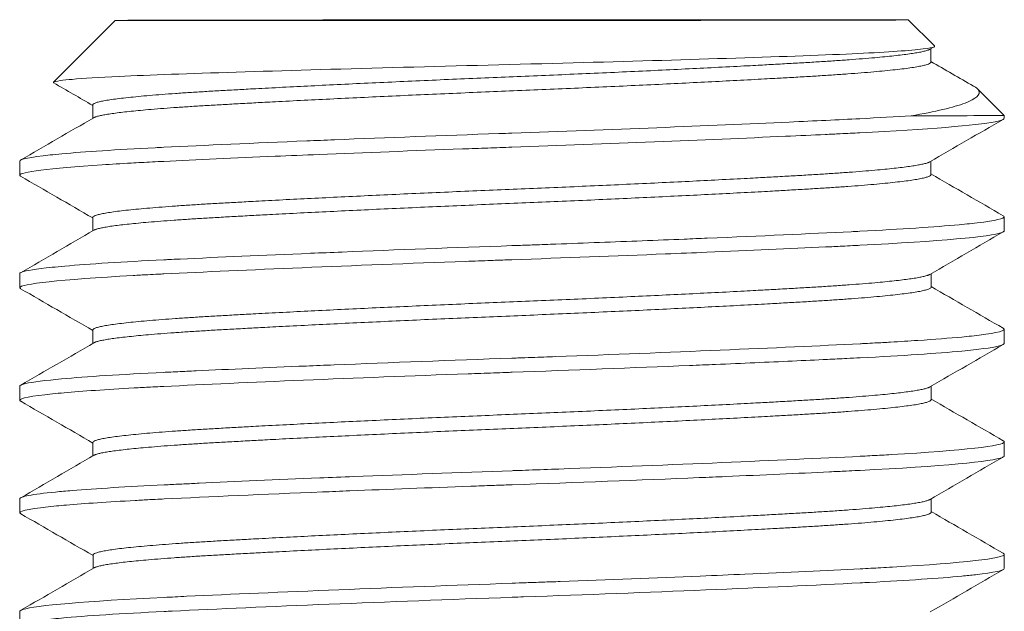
# Model space of a CAD drawing. Header units: inches. Extents: x 1 to 669, y 0 to 417.
# Tile 14 of 256: x 50.983 to 51.42, y 264.915 to 265.178. Entities that reach past the tile are written whole.
import ezdxf

# ---------------------------------------------------------------- set-up
doc = ezdxf.new("R2010")
doc.units = ezdxf.units.IN
doc.header["$LTSCALE"] = 12
doc.header["$MEASUREMENT"] = 0
doc.layers.add('X', color=1, linetype='CONTINUOUS')

msp = doc.modelspace()

# ---------------------------------------------------------------- linework, layer by layer
at = {"layer": 'X', "lineweight": 0}
for p, q in [((51.025, 265.17789), (50.99757, 265.15043)), ((51.37749, 265.17812), (51.38909, 265.16654)), ((51.38895, 265.16617), (51.38703, 265.16506)), ((51.38753, 265.15938), (51.38753, 265.16535)), ((51.40817, 265.14749), (51.42002, 265.13565)), ((51.015, 265.1344), (51.015, 265.14039)), ((51.42002, 265.13565), (51.42002, 265.1344)), ((50.98254, 265.10912), (50.98254, 265.11537)), ((51.38756, 265.10938), (51.38756, 265.11535)), ((51.01503, 265.0844), (51.01503, 265.09039)), ((51.42005, 265.09065), (51.42006, 265.0844)), ((50.98257, 265.05912), (50.98257, 265.06537)), ((51.3876, 265.05938), (51.38759, 265.06535)), ((51.01506, 265.0344), (51.01506, 265.04039)), ((51.42008, 265.04065), (51.42009, 265.0344)), ((50.98261, 265.00912), (50.9826, 265.01537)), ((51.38763, 265.00938), (51.38763, 265.01535)), ((51.0151, 264.9844), (51.01509, 264.99039)), ((51.42012, 264.99065), (51.42012, 264.9844)), ((50.98264, 264.95912), (50.98263, 264.96537)), ((51.38766, 264.95938), (51.38766, 264.96535)), ((51.01513, 264.9344), (51.01513, 264.94039)), ((51.42015, 264.94065), (51.42015, 264.9344)), ((50.98267, 264.90912), (50.98267, 264.91537))]:
    msp.add_line(p, q, dxfattribs=at)
msp.add_ellipse((51.20124, 265.17801), major_axis=(0.17625, 0.00011), ratio=0.000834, start_param=-3.141593, end_param=3.141592, dxfattribs=at)
at = {"layer": 'X', "lineweight": 0, "extrusion": (2.92769e-16, -1.17896e-25, -1)}
msp.add_ellipse((51.20127, 265.13551), major_axis=(0.21875, 0.00014), ratio=0.000834, start_param=0.000001, end_param=0.624377, dxfattribs=at)
at = {"layer": 'X', "lineweight": 0, "extrusion": (2.92605e-16, 2.92987e-16, -1)}
msp.add_ellipse((51.20127, 265.13551), major_axis=(0.21875, 0.00014), ratio=0.000834, start_param=-0.000834, end_param=0.000001, dxfattribs=at)
at = {"layer": 'X', "lineweight": 0}
for points, knots in [([(51.38909, 265.16654), (51.38943, 265.16621), (51.38874, 265.16566), (51.37519, 265.16427), (51.36434, 265.1636), (51.33426, 265.16227), (51.31473, 265.16161), (51.27144, 265.16023), (51.24816, 265.15956), (51.1988, 265.15825), (51.17306, 265.15762), (51.12329, 265.15626), (51.09962, 265.15557), (51.05785, 265.15426), (51.04015, 265.15366), (51.0178, 265.15257), (51.01081, 265.15214), (51.00209, 265.15138), (50.99809, 265.15094), (50.99757, 265.15043)], [0.000001, 0.000001, 0.000001, 0.000001, 0.318342, 0.318342, 0.618955, 0.618955, 0.94061, 0.94061, 1.248855, 1.248855, 1.570601, 1.570601, 1.899281, 1.899281, 2.229443, 2.229443, 2.448126, 2.448126, 2.618069, 2.618069, 2.618069, 2.618069]), ([(51.37875, 265.13552), (51.38956, 265.13735), (51.39763, 265.13925), (51.40773, 265.14307), (51.40976, 265.14497), (51.40835, 265.14744), (51.40762, 265.14806), (51.40653, 265.14869)], [0.3900663, 0.3900663, 0.3900663, 0.3900663, 0.488245, 0.488245, 0.5856246, 0.5856246, 0.6192126, 0.6192126, 0.6192126, 0.6192126]), ([(51.37875, 265.13552), (51.37188, 265.13508), (51.36418, 265.13464), (51.35595, 265.13423), (51.34641, 265.13375), (51.33582, 265.13325), (51.32458, 265.13273), (51.28848, 265.13109), (51.24489, 265.12936), (51.20128, 265.12783), (51.19936, 265.12776), (51.19744, 265.12769), (51.19552, 265.12762), (51.17049, 265.12673), (51.14576, 265.1258), (51.12242, 265.12486), (51.11827, 265.12469), (51.11417, 265.12452), (51.11013, 265.12436), (51.0865, 265.12338), (51.06494, 265.12242), (51.0466, 265.12153), (51.0453, 265.12147), (51.04401, 265.1214), (51.04274, 265.12134), (51.02541, 265.12047), (51.01136, 265.11955), (51.0012, 265.11862), (50.99939, 265.11846), (50.9977, 265.11829), (50.99614, 265.11812), (50.98714, 265.11717), (50.98254, 265.11624), (50.98254, 265.11537)], [0, 0, 0, 0, 0.089597, 0.089597, 0.089597, 0.193537, 0.193537, 0.193537, 0.527465, 0.527465, 0.527465, 0.542129, 0.542129, 0.542129, 0.733232, 0.733232, 0.733232, 0.767176, 0.767176, 0.767176, 0.965687, 0.965687, 0.965687, 0.979783, 0.979783, 0.979783, 1.171753, 1.171753, 1.171753, 1.206053, 1.206053, 1.206053, 1.40403, 1.40403, 1.40403, 1.40403]), ([(51.42002, 265.1344), (51.42002, 265.1341), (51.41952, 265.13379), (51.41851, 265.13347), (51.41788, 265.13327), (51.41705, 265.13307), (51.41604, 265.13287), (51.4078, 265.13125), (51.38617, 265.1295), (51.35596, 265.12798), (51.35314, 265.12784), (51.35023, 265.12769), (51.34722, 265.12755), (51.34506, 265.12744), (51.34285, 265.12734), (51.3406, 265.12723), (51.33491, 265.12696), (51.329, 265.12668), (51.32289, 265.12641), (51.2872, 265.12479), (51.24371, 265.12307), (51.20128, 265.12158), (51.19775, 265.12145), (51.19421, 265.12133), (51.19064, 265.1212), (51.18688, 265.12106), (51.1831, 265.12093), (51.17933, 265.12079), (51.15736, 265.11999), (51.13586, 265.11916), (51.11557, 265.11833), (51.10893, 265.11806), (51.10243, 265.11779), (51.09608, 265.11752), (51.07786, 265.11674), (51.06105, 265.11598), (51.04661, 265.11528), (51.04318, 265.11511), (51.03984, 265.11494), (51.0366, 265.11477), (51.03508, 265.11469), (51.03358, 265.11461), (51.03211, 265.11452), (51.02753, 265.11427), (51.02323, 265.11401), (51.01924, 265.11375), (50.99551, 265.11219), (50.98254, 265.11054), (50.98254, 265.10912), (50.98254, 265.10904), (50.98258, 265.10896), (50.98265, 265.10888), (50.98271, 265.10881), (50.9828, 265.10874), (50.98293, 265.10867)], [65.377922, 65.377922, 65.377922, 65.377922, 65.443694, 65.443694, 65.443694, 65.48444, 65.48444, 65.48444, 65.815626, 65.815626, 65.815626, 65.846517, 65.846517, 65.846517, 65.868765, 65.868765, 65.868765, 65.925048, 65.925048, 65.925048, 66.253836, 66.253836, 66.253836, 66.281177, 66.281177, 66.281177, 66.310061, 66.310061, 66.310061, 66.478734, 66.478734, 66.478734, 66.533875, 66.533875, 66.533875, 66.692094, 66.692094, 66.692094, 66.729635, 66.729635, 66.729635, 66.747316, 66.747316, 66.747316, 66.802537, 66.802537, 66.802537, 67.130404, 67.130404, 67.130404, 67.147987, 67.147987, 67.147987, 67.163815, 67.163815, 67.163815, 67.163815]), ([(51.42005, 265.09065), (51.42005, 265.09058), (51.42003, 265.09052), (51.41998, 265.09045), (51.41931, 265.08953), (51.41415, 265.08856), (51.40473, 265.08758), (51.40329, 265.08743), (51.40176, 265.08728), (51.40013, 265.08713), (51.38931, 265.08614), (51.37436, 265.08515), (51.35599, 265.08423), (51.35469, 265.08416), (51.35337, 265.0841), (51.35204, 265.08403), (51.3334, 265.08311), (51.31177, 265.08213), (51.28815, 265.08115), (51.28475, 265.08101), (51.28131, 265.08087), (51.27785, 265.08072), (51.26563, 265.08023), (51.25303, 265.07973), (51.24022, 265.07925), (51.23382, 265.079), (51.22736, 265.07876), (51.22087, 265.07853), (51.21762, 265.07841), (51.21437, 265.07829), (51.21111, 265.07817), (51.20882, 265.07809), (51.20652, 265.07801), (51.20422, 265.07793), (51.20325, 265.07789), (51.20228, 265.07786), (51.20131, 265.07783), (51.17555, 265.07692), (51.15, 265.07596), (51.12585, 265.07499), (51.12111, 265.0748), (51.11642, 265.07461), (51.11181, 265.07442), (51.09059, 265.07355), (51.07102, 265.07269), (51.05385, 265.07187), (51.05211, 265.07179), (51.05041, 265.07171), (51.04872, 265.07163), (51.04802, 265.0716), (51.04733, 265.07156), (51.04663, 265.07153), (51.02832, 265.07064), (51.0134, 265.06969), (51.00259, 265.06874), (51.00054, 265.06856), (50.99864, 265.06838), (50.9969, 265.0682), (50.9898, 265.06747), (50.98529, 265.06674), (50.98348, 265.06605), (50.98317, 265.06593), (50.98295, 265.06582), (50.9828, 265.0657), (50.98269, 265.06562), (50.98262, 265.06554), (50.98259, 265.06546), (50.98257, 265.06543), (50.98257, 265.0654), (50.98257, 265.06537)], [3.158654, 3.158654, 3.158654, 3.158654, 3.17316, 3.17316, 3.17316, 3.369101, 3.369101, 3.369101, 3.398965, 3.398965, 3.398965, 3.597632, 3.597632, 3.597632, 3.61168, 3.61168, 3.61168, 3.808482, 3.808482, 3.808482, 3.836777, 3.836777, 3.836777, 3.936743, 3.936743, 3.936743, 3.986726, 3.986726, 3.986726, 4.011717, 4.011717, 4.011717, 4.029285, 4.029285, 4.029285, 4.036709, 4.036709, 4.036709, 4.233604, 4.233604, 4.233604, 4.272256, 4.272256, 4.272256, 4.450256, 4.450256, 4.450256, 4.468205, 4.468205, 4.468205, 4.475684, 4.475684, 4.475684, 4.673646, 4.673646, 4.673646, 4.711099, 4.711099, 4.711099, 4.863671, 4.863671, 4.863671, 4.889109, 4.889109, 4.889109, 4.907316, 4.907316, 4.907316, 4.914528, 4.914528, 4.914528, 4.914528]), ([(51.42006, 265.0844), (51.42006, 265.08436), (51.42005, 265.08431), (51.42002, 265.08427), (51.41999, 265.08419), (51.41992, 265.08411), (51.41982, 265.08404), (51.41965, 265.08391), (51.4194, 265.08378), (51.41907, 265.08365), (51.41428, 265.08181), (51.39124, 265.07975), (51.35599, 265.07798), (51.35493, 265.07793), (51.35385, 265.07787), (51.35276, 265.07782), (51.35123, 265.07774), (51.34967, 265.07767), (51.34809, 265.07759), (51.34567, 265.07747), (51.34321, 265.07735), (51.34069, 265.07723), (51.32473, 265.07647), (51.30698, 265.07568), (51.28796, 265.07489), (51.28194, 265.07464), (51.27579, 265.07439), (51.26954, 265.07414), (51.24748, 265.07325), (51.22425, 265.07238), (51.20131, 265.07158), (51.20057, 265.07155), (51.19983, 265.07152), (51.19908, 265.0715), (51.19674, 265.07141), (51.19439, 265.07133), (51.19203, 265.07125), (51.18827, 265.07111), (51.1845, 265.07098), (51.18076, 265.07084), (51.13052, 265.06901), (51.08199, 265.067), (51.04664, 265.06528), (51.0458, 265.06524), (51.04497, 265.0652), (51.04415, 265.06516), (51.04258, 265.06508), (51.04102, 265.065), (51.03949, 265.06492), (51.03724, 265.0648), (51.03505, 265.06468), (51.03292, 265.06457), (51.00067, 265.06278), (50.98257, 265.0608), (50.98257, 265.05912), (50.98257, 265.05909), (50.98258, 265.05906), (50.98259, 265.05902), (50.98262, 265.05893), (50.98271, 265.05884), (50.98285, 265.05874), (50.98288, 265.05872), (50.98292, 265.0587), (50.98296, 265.05867)], [61.869224, 61.869224, 61.869224, 61.869224, 61.87888, 61.87888, 61.87888, 61.895436, 61.895436, 61.895436, 61.922364, 61.922364, 61.922364, 62.307852, 62.307852, 62.307852, 62.319475, 62.319475, 62.319475, 62.335744, 62.335744, 62.335744, 62.360678, 62.360678, 62.360678, 62.519157, 62.519157, 62.519157, 62.569341, 62.569341, 62.569341, 62.746554, 62.746554, 62.746554, 62.752298, 62.752298, 62.752298, 62.770313, 62.770313, 62.770313, 62.799128, 62.799128, 62.799128, 63.185337, 63.185337, 63.185337, 63.194461, 63.194461, 63.194461, 63.211825, 63.211825, 63.211825, 63.237388, 63.237388, 63.237388, 63.624203, 63.624203, 63.624203, 63.631158, 63.631158, 63.631158, 63.652393, 63.652393, 63.652393, 63.657498, 63.657498, 63.657498, 63.657498]), ([(51.42008, 265.04065), (51.42009, 265.03971), (51.41517, 265.03869), (51.40558, 265.03767), (51.40422, 265.03752), (51.40277, 265.03738), (51.40124, 265.03723), (51.3958, 265.03672), (51.38924, 265.03621), (51.38168, 265.0357), (51.37789, 265.03545), (51.37385, 265.0352), (51.36957, 265.03496), (51.36732, 265.03483), (51.365, 265.0347), (51.36262, 265.03457), (51.36118, 265.0345), (51.35972, 265.03442), (51.35824, 265.03434), (51.3575, 265.03431), (51.35676, 265.03427), (51.35602, 265.03423), (51.32011, 265.03243), (51.27134, 265.03037), (51.22071, 265.02852), (51.2172, 265.02839), (51.21368, 265.02826), (51.21016, 265.02814), (51.20807, 265.02806), (51.20599, 265.02799), (51.2039, 265.02792), (51.20304, 265.02789), (51.20219, 265.02786), (51.20134, 265.02783), (51.17441, 265.02688), (51.1475, 265.02587), (51.12228, 265.02485), (51.11808, 265.02468), (51.11395, 265.02451), (51.10987, 265.02434), (51.09227, 265.02361), (51.07583, 265.0229), (51.06097, 265.02221), (51.05822, 265.02208), (51.05553, 265.02195), (51.05289, 265.02183), (51.05148, 265.02176), (51.05009, 265.02169), (51.04871, 265.02163), (51.04802, 265.02159), (51.04734, 265.02156), (51.04667, 265.02153), (51.02761, 265.0206), (51.0121, 265.01961), (51.00118, 265.01861), (50.99938, 265.01845), (50.99771, 265.01828), (50.99616, 265.01812), (50.98945, 265.01741), (50.98518, 265.01671), (50.98346, 265.01603), (50.98314, 265.0159), (50.9829, 265.01578), (50.98276, 265.01565), (50.98269, 265.01558), (50.98264, 265.01552), (50.98261, 265.01545), (50.98261, 265.01542), (50.9826, 265.01539), (50.9826, 265.01537)], [6.668623, 6.668623, 6.668623, 6.668623, 6.873001, 6.873001, 6.873001, 6.901868, 6.901868, 6.901868, 7.004352, 7.004352, 7.004352, 7.055594, 7.055594, 7.055594, 7.082559, 7.082559, 7.082559, 7.098783, 7.098783, 7.098783, 7.106837, 7.106837, 7.106837, 7.495562, 7.495562, 7.495562, 7.522498, 7.522498, 7.522498, 7.538431, 7.538431, 7.538431, 7.544931, 7.544931, 7.544931, 7.751165, 7.751165, 7.751165, 7.785452, 7.785452, 7.785452, 7.933545, 7.933545, 7.933545, 7.960945, 7.960945, 7.960945, 7.975595, 7.975595, 7.975595, 7.982909, 7.982909, 7.982909, 8.18934, 8.18934, 8.18934, 8.223346, 8.223346, 8.223346, 8.371417, 8.371417, 8.371417, 8.399347, 8.399347, 8.399347, 8.414608, 8.414608, 8.414608, 8.420773, 8.420773, 8.420773, 8.420773]), ([(51.41966, 265.04114), (51.41974, 265.04109), (51.41981, 265.04104), (51.41987, 265.04099), (51.41998, 265.0409), (51.42005, 265.04081), (51.42008, 265.04072), (51.42008, 265.0407), (51.42008, 265.04067), (51.42008, 265.04065)], [6.63379629, 6.63379629, 6.63379629, 6.63379629, 6.64411545, 6.64411545, 6.64411545, 6.66358436, 6.66358436, 6.66358436, 6.66862275, 6.66862275, 6.66862275, 6.66862275]), ([(51.42009, 265.0344), (51.42009, 265.03439), (51.42009, 265.03439), (51.42009, 265.03438), (51.42008, 265.0343), (51.42004, 265.03422), (51.41996, 265.03413), (51.41982, 265.03399), (51.41958, 265.03385), (51.41923, 265.0337), (51.4175, 265.03299), (51.41321, 265.03226), (51.40646, 265.03151), (51.40488, 265.03134), (51.40317, 265.03116), (51.40133, 265.03099), (51.39041, 265.02996), (51.37493, 265.02893), (51.35602, 265.02798), (51.35413, 265.02789), (51.35219, 265.02779), (51.35022, 265.02769), (51.34738, 265.02755), (51.34448, 265.02741), (51.34151, 265.02727), (51.33648, 265.02703), (51.33127, 265.02679), (51.3259, 265.02654), (51.31515, 265.02605), (51.30374, 265.02555), (51.2918, 265.02505), (51.28801, 265.02489), (51.28416, 265.02473), (51.28027, 265.02457), (51.25508, 265.02354), (51.22818, 265.02252), (51.20135, 265.02158), (51.20048, 265.02155), (51.1996, 265.02151), (51.19873, 265.02148), (51.19687, 265.02142), (51.19501, 265.02135), (51.19315, 265.02129), (51.18938, 265.02115), (51.18562, 265.02102), (51.18188, 265.02088), (51.13127, 265.01904), (51.08248, 265.01702), (51.04667, 265.01528), (51.04609, 265.01525), (51.0455, 265.01522), (51.04492, 265.01519), (51.04351, 265.01512), (51.04212, 265.01505), (51.04074, 265.01498), (51.03823, 265.01485), (51.03579, 265.01472), (51.03343, 265.01459), (51.02086, 265.0139), (51.01036, 265.01318), (51.00224, 265.01246), (51.00043, 265.0123), (50.99874, 265.01214), (50.99717, 265.01197), (50.98754, 265.01099), (50.9826, 265.01001), (50.98261, 265.00912), (50.98261, 265.00908), (50.98261, 265.00905), (50.98262, 265.00902), (50.98265, 265.00895), (50.9827, 265.00888), (50.98278, 265.00882), (50.98284, 265.00877), (50.98291, 265.00872), (50.98299, 265.00867)], [58.354849, 58.354849, 58.354849, 58.354849, 58.356473, 58.356473, 58.356473, 58.37414, 58.37414, 58.37414, 58.40449, 58.40449, 58.40449, 58.553414, 58.553414, 58.553414, 58.588195, 58.588195, 58.588195, 58.794189, 58.794189, 58.794189, 58.814785, 58.814785, 58.814785, 58.844421, 58.844421, 58.844421, 58.894653, 58.894653, 58.894653, 58.995116, 58.995116, 58.995116, 59.027057, 59.027057, 59.027057, 59.233633, 59.233633, 59.233633, 59.240332, 59.240332, 59.240332, 59.254579, 59.254579, 59.254579, 59.283434, 59.283434, 59.283434, 59.673185, 59.673185, 59.673185, 59.679555, 59.679555, 59.679555, 59.695027, 59.695027, 59.695027, 59.723358, 59.723358, 59.723358, 59.873876, 59.873876, 59.873876, 59.90734, 59.90734, 59.90734, 60.112848, 60.112848, 60.112848, 60.120309, 60.120309, 60.120309, 60.135286, 60.135286, 60.135286, 60.146145, 60.146145, 60.146145, 60.146145]), ([(51.42012, 264.99065), (51.42012, 264.98888), (51.40205, 264.98683), (51.36989, 264.98497), (51.36716, 264.98482), (51.36433, 264.98466), (51.3614, 264.98451), (51.36003, 264.98443), (51.35864, 264.98436), (51.35724, 264.98429), (51.35684, 264.98427), (51.35645, 264.98425), (51.35605, 264.98423), (51.32067, 264.98245), (51.27231, 264.98041), (51.22217, 264.97857), (51.21773, 264.97841), (51.21326, 264.97825), (51.20878, 264.97809), (51.20688, 264.97802), (51.20497, 264.97795), (51.20308, 264.97789), (51.20251, 264.97787), (51.20194, 264.97785), (51.20138, 264.97783), (51.17764, 264.97699), (51.15368, 264.9761), (51.13098, 264.9752), (51.12589, 264.97499), (51.12085, 264.97479), (51.11591, 264.97459), (51.09655, 264.9738), (51.07848, 264.97302), (51.06226, 264.97227), (51.05997, 264.97216), (51.05771, 264.97205), (51.0555, 264.97195), (51.05311, 264.97184), (51.05075, 264.97172), (51.04847, 264.97161), (51.04787, 264.97159), (51.04728, 264.97156), (51.0467, 264.97153), (51.0303, 264.97073), (51.01636, 264.96988), (51.00585, 264.96901), (51.00317, 264.96879), (51.0007, 264.96857), (50.99847, 264.96835), (50.99325, 264.96784), (50.98929, 264.96733), (50.98663, 264.96683), (50.98531, 264.96658), (50.98431, 264.96633), (50.98364, 264.96609), (50.98332, 264.96597), (50.98308, 264.96586), (50.98292, 264.96574), (50.98278, 264.96565), (50.9827, 264.96557), (50.98266, 264.96548), (50.98264, 264.96544), (50.98263, 264.9654), (50.98263, 264.96537)], [10.171153, 10.171153, 10.171153, 10.171153, 10.55621, 10.55621, 10.55621, 10.588881, 10.588881, 10.588881, 10.604192, 10.604192, 10.604192, 10.608495, 10.608495, 10.608495, 10.992773, 10.992773, 10.992773, 11.026874, 11.026874, 11.026874, 11.041385, 11.041385, 11.041385, 11.045743, 11.045743, 11.045743, 11.228104, 11.228104, 11.228104, 11.269077, 11.269077, 11.269077, 11.429445, 11.429445, 11.429445, 11.452072, 11.452072, 11.452072, 11.476543, 11.476543, 11.476543, 11.482901, 11.482901, 11.482901, 11.661241, 11.661241, 11.661241, 11.706777, 11.706777, 11.706777, 11.813375, 11.813375, 11.813375, 11.866674, 11.866674, 11.866674, 11.891652, 11.891652, 11.891652, 11.911494, 11.911494, 11.911494, 11.919973, 11.919973, 11.919973, 11.919973]), ([(51.41969, 264.99114), (51.4198, 264.99107), (51.4199, 264.99101), (51.41997, 264.99094), (51.42005, 264.99086), (51.4201, 264.99077), (51.42011, 264.99069), (51.42012, 264.99068), (51.42012, 264.99066), (51.42012, 264.99065)], [10.13636728, 10.13636728, 10.13636728, 10.13636728, 10.15044799, 10.15044799, 10.15044799, 10.16846879, 10.16846879, 10.16846879, 10.17115305, 10.17115305, 10.17115305, 10.17115305]), ([(51.42012, 264.9844), (51.42012, 264.98437), (51.42012, 264.98434), (51.42011, 264.98431), (51.42009, 264.98424), (51.42003, 264.98417), (51.41996, 264.9841), (51.41983, 264.98398), (51.41962, 264.98386), (51.41934, 264.98374), (51.41503, 264.98187), (51.39223, 264.9798), (51.35605, 264.97798), (51.35569, 264.97796), (51.35533, 264.97794), (51.35496, 264.97793), (51.35329, 264.97784), (51.35159, 264.97776), (51.34987, 264.97767), (51.34745, 264.97755), (51.34499, 264.97743), (51.34248, 264.97731), (51.3284, 264.97664), (51.31288, 264.97594), (51.29627, 264.97524), (51.29241, 264.97507), (51.28848, 264.97491), (51.2845, 264.97475), (51.25813, 264.97365), (51.22985, 264.97258), (51.20138, 264.97158), (51.2008, 264.97156), (51.20021, 264.97153), (51.19963, 264.97151), (51.19732, 264.97143), (51.19502, 264.97135), (51.19272, 264.97127), (51.18947, 264.97115), (51.18622, 264.97104), (51.18298, 264.97092), (51.16465, 264.97025), (51.14659, 264.96957), (51.12922, 264.96888), (51.12513, 264.96871), (51.12108, 264.96855), (51.11707, 264.96839), (51.09077, 264.96731), (51.06684, 264.96626), (51.0467, 264.96528), (51.04618, 264.96525), (51.04566, 264.96523), (51.04514, 264.9652), (51.04351, 264.96512), (51.04191, 264.96504), (51.04034, 264.96496), (51.03813, 264.96485), (51.03597, 264.96473), (51.03387, 264.96462), (51.02168, 264.96394), (51.01142, 264.96325), (51.00335, 264.96255), (51.00179, 264.96242), (51.00031, 264.96228), (50.99892, 264.96215), (50.98817, 264.9611), (50.98264, 264.96007), (50.98264, 264.95912), (50.98264, 264.95909), (50.98264, 264.95906), (50.98265, 264.95903), (50.98268, 264.95896), (50.98274, 264.95888), (50.98284, 264.9588), (50.98289, 264.95876), (50.98295, 264.95872), (50.98303, 264.95867)], [54.833175, 54.833175, 54.833175, 54.833175, 54.839429, 54.839429, 54.839429, 54.854885, 54.854885, 54.854885, 54.880454, 54.880454, 54.880454, 55.273432, 55.273432, 55.273432, 55.277363, 55.277363, 55.277363, 55.295374, 55.295374, 55.295374, 55.320631, 55.320631, 55.320631, 55.462227, 55.462227, 55.462227, 55.495199, 55.495199, 55.495199, 55.713815, 55.713815, 55.713815, 55.718291, 55.718291, 55.718291, 55.735977, 55.735977, 55.735977, 55.760957, 55.760957, 55.760957, 55.902385, 55.902385, 55.902385, 55.935671, 55.935671, 55.935671, 56.154325, 56.154325, 56.154325, 56.160013, 56.160013, 56.160013, 56.177835, 56.177835, 56.177835, 56.202952, 56.202952, 56.202952, 56.348834, 56.348834, 56.348834, 56.377087, 56.377087, 56.377087, 56.594964, 56.594964, 56.594964, 56.601113, 56.601113, 56.601113, 56.618748, 56.618748, 56.618748, 56.628331, 56.628331, 56.628331, 56.628331]), ([(51.42015, 264.94065), (51.42015, 264.9389), (51.4023, 264.93685), (51.37042, 264.935), (51.36873, 264.93491), (51.36701, 264.93481), (51.36525, 264.93471), (51.36379, 264.93463), (51.3623, 264.93455), (51.36079, 264.93447), (51.35924, 264.93439), (51.35767, 264.93431), (51.35608, 264.93423), (51.34115, 264.93348), (51.32373, 264.93267), (51.30484, 264.93185), (51.29836, 264.93157), (51.29171, 264.93129), (51.28493, 264.93101), (51.2651, 264.93019), (51.24417, 264.92938), (51.22279, 264.92859), (51.22016, 264.9285), (51.21753, 264.9284), (51.2149, 264.92831), (51.21246, 264.92822), (51.21003, 264.92813), (51.20761, 264.92805), (51.20554, 264.92797), (51.20347, 264.9279), (51.20141, 264.92783), (51.14932, 264.926), (51.09632, 264.92387), (51.0567, 264.92201), (51.05326, 264.92184), (51.04993, 264.92168), (51.04673, 264.92153), (51.01236, 264.91986), (50.98944, 264.91793), (50.984, 264.9162), (50.98311, 264.91591), (50.98267, 264.91563), (50.98267, 264.91537)], [13.667479, 13.667479, 13.667479, 13.667479, 14.049869, 14.049869, 14.049869, 14.070061, 14.070061, 14.070061, 14.086877, 14.086877, 14.086877, 14.104181, 14.104181, 14.104181, 14.266938, 14.266938, 14.266938, 14.322813, 14.322813, 14.322813, 14.48632, 14.48632, 14.48632, 14.506381, 14.506381, 14.506381, 14.524927, 14.524927, 14.524927, 14.540822, 14.540822, 14.540822, 14.942479, 14.942479, 14.942479, 14.977405, 14.977405, 14.977405, 15.352375, 15.352375, 15.352375, 15.413935, 15.413935, 15.413935, 15.413935]), ([(51.41972, 264.94114), (51.41977, 264.94111), (51.41982, 264.94108), (51.41986, 264.94106), (51.41997, 264.94097), (51.42005, 264.94089), (51.4201, 264.94081), (51.42013, 264.94076), (51.42015, 264.94071), (51.42015, 264.94065)], [13.63262489, 13.63262489, 13.63262489, 13.63262489, 13.63858648, 13.63858648, 13.63858648, 13.65571823, 13.65571823, 13.65571823, 13.667479, 13.667479, 13.667479, 13.667479]), ([(51.42015, 264.9344), (51.42015, 264.93351), (51.4158, 264.93256), (51.40729, 264.9316), (51.40547, 264.93139), (51.40345, 264.93118), (51.40126, 264.93098), (51.39117, 264.93003), (51.37731, 264.92908), (51.36024, 264.92819), (51.35888, 264.92812), (51.35749, 264.92805), (51.35609, 264.92798), (51.31673, 264.926), (51.26221, 264.92373), (51.20652, 264.92176), (51.20482, 264.9217), (51.20311, 264.92164), (51.20141, 264.92158), (51.14571, 264.91962), (51.09056, 264.91738), (51.05024, 264.91545), (51.04906, 264.91539), (51.04789, 264.91533), (51.04674, 264.91528), (51.02754, 264.91435), (51.01202, 264.91335), (51.00109, 264.91235), (50.99941, 264.91219), (50.99784, 264.91204), (50.99639, 264.91189), (50.98796, 264.911), (50.98334, 264.91012), (50.98274, 264.9093), (50.98269, 264.90924), (50.98267, 264.90918), (50.98267, 264.90912), (50.98267, 264.90897), (50.9828, 264.90882), (50.98306, 264.90867)], [51.308848, 51.308848, 51.308848, 51.308848, 51.502175, 51.502175, 51.502175, 51.543647, 51.543647, 51.543647, 51.734124, 51.734124, 51.734124, 51.749353, 51.749353, 51.749353, 52.176663, 52.176663, 52.176663, 52.18973, 52.18973, 52.18973, 52.617461, 52.617461, 52.617461, 52.62998, 52.62998, 52.62998, 52.838492, 52.838492, 52.838492, 52.870516, 52.870516, 52.870516, 53.056107, 53.056107, 53.056107, 53.070106, 53.070106, 53.070106, 53.103496, 53.103496, 53.103496, 53.103496])]:
    msp.add_open_spline(points, degree=3, knots=knots, dxfattribs=at)
for points, weights, knots in [([(51.38703, 265.16506), (51.38195, 265.16211), (51.33297, 265.15923), (51.27842, 265.15603), (51.20126, 265.15285), (51.12411, 265.14968), (51.06955, 265.14656), (51.01499, 265.14345), (51.015, 265.14039)], [0.986878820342, 0.931130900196, 1, 0.923879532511, 1, 0.923879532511, 1, 0.923879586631, 0.99999989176], [0.03628132, 0.03628132, 0.03628132, 0.04166667, 0.04166667, 0.04761905, 0.04761905, 0.05357143, 0.05357143, 0.05952381, 0.05952381, 0.05952381]), ([(51.38753, 265.15938), (51.38753, 265.15619), (51.33298, 265.15298), (51.27842, 265.14978), (51.20127, 265.1466), (51.12411, 265.14343), (51.06955, 265.14031), (51.02036, 265.1375), (51.01546, 265.13467)], [1, 0.923879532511, 1, 0.923879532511, 1, 0.923879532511, 1, 0.930841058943, 0.987350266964], [0.03571429, 0.03571429, 0.03571429, 0.04166667, 0.04166667, 0.04761905, 0.04761905, 0.05357143, 0.05357143, 0.05897944, 0.05897944, 0.05897944]), ([(51.38706, 265.11506), (51.38198, 265.11211), (51.33301, 265.10923), (51.27845, 265.10603), (51.20129, 265.10285), (51.12414, 265.09968), (51.06958, 265.09656), (51.01503, 265.09345), (51.01503, 265.09039)], [0.986878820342, 0.931130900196, 1, 0.923879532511, 1, 0.923879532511, 1, 0.923879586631, 0.999999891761], [0.08390037, 0.08390037, 0.08390037, 0.08928571, 0.08928571, 0.0952381, 0.0952381, 0.10119048, 0.10119048, 0.10714285, 0.10714285, 0.10714285]), ([(51.38756, 265.10938), (51.38757, 265.10619), (51.33301, 265.10298), (51.27845, 265.09978), (51.2013, 265.0966), (51.12414, 265.09343), (51.06959, 265.09031), (51.02039, 265.0875), (51.01549, 265.08467)], [1, 0.923879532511, 1, 0.923879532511, 1, 0.923879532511, 1, 0.930841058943, 0.987350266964], [0.08333333, 0.08333333, 0.08333333, 0.08928571, 0.08928571, 0.0952381, 0.0952381, 0.10119048, 0.10119048, 0.10659849, 0.10659849, 0.10659849]), ([(51.38709, 265.06506), (51.38201, 265.06211), (51.33304, 265.05923), (51.27848, 265.05603), (51.20133, 265.05285), (51.12417, 265.04968), (51.06961, 265.04656), (51.01506, 265.04345), (51.01506, 265.04039)], [0.986878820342, 0.931130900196, 1, 0.923879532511, 1, 0.923879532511, 1, 0.923879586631, 0.999999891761], [0.13151942, 0.13151942, 0.13151942, 0.13690476, 0.13690476, 0.14285714, 0.14285714, 0.14880952, 0.14880952, 0.1547619, 0.1547619, 0.1547619]), ([(51.3876, 265.05938), (51.3876, 265.05619), (51.33304, 265.05298), (51.27849, 265.04978), (51.20133, 265.0466), (51.12418, 265.04343), (51.06962, 265.04031), (51.02042, 265.0375), (51.01553, 265.03467)], [1, 0.923879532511, 1, 0.923879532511, 1, 0.923879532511, 1, 0.930841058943, 0.987350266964], [0.13095238, 0.13095238, 0.13095238, 0.13690476, 0.13690476, 0.14285714, 0.14285714, 0.14880952, 0.14880952, 0.15421754, 0.15421754, 0.15421754]), ([(51.38712, 265.01506), (51.38205, 265.01211), (51.33307, 265.00923), (51.27851, 265.00603), (51.20136, 265.00285), (51.1242, 264.99968), (51.06965, 264.99656), (51.01509, 264.99345), (51.01509, 264.99039)], [0.986878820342, 0.931130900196, 1, 0.923879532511, 1, 0.923879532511, 1, 0.923879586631, 0.999999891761], [0.17913846, 0.17913846, 0.17913846, 0.18452381, 0.18452381, 0.19047619, 0.19047619, 0.19642857, 0.19642857, 0.20238095, 0.20238095, 0.20238095]), ([(51.38763, 265.00938), (51.38763, 265.00619), (51.33307, 265.00298), (51.27852, 264.99978), (51.20136, 264.9966), (51.12421, 264.99343), (51.06965, 264.99031), (51.02046, 264.9875), (51.01556, 264.98467)], [1, 0.923879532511, 1, 0.923879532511, 1, 0.923879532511, 1, 0.930841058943, 0.987350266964], [0.17857143, 0.17857143, 0.17857143, 0.18452381, 0.18452381, 0.19047619, 0.19047619, 0.19642857, 0.19642857, 0.20183658, 0.20183658, 0.20183658]), ([(51.38716, 264.96506), (51.38208, 264.96211), (51.3331, 264.95923), (51.27855, 264.95603), (51.20139, 264.95285), (51.12424, 264.94968), (51.06968, 264.94656), (51.01512, 264.94345), (51.01513, 264.94039)], [0.986878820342, 0.931130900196, 1, 0.923879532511, 1, 0.923879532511, 1, 0.923879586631, 0.999999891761], [0.22675751, 0.22675751, 0.22675751, 0.23214286, 0.23214286, 0.23809524, 0.23809524, 0.24404762, 0.24404762, 0.25, 0.25, 0.25]), ([(51.38766, 264.95938), (51.38766, 264.95619), (51.33311, 264.95298), (51.27855, 264.94978), (51.2014, 264.9466), (51.12424, 264.94343), (51.06968, 264.94031), (51.02049, 264.9375), (51.01559, 264.93467)], [1, 0.923879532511, 1, 0.923879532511, 1, 0.923879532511, 1, 0.930841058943, 0.987350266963], [0.22619048, 0.22619048, 0.22619048, 0.23214286, 0.23214286, 0.23809524, 0.23809524, 0.24404762, 0.24404762, 0.24945563, 0.24945563, 0.24945563])]:
    msp.add_rational_spline(points, weights, degree=2, knots=knots, dxfattribs=at)
for points in [[(51.38753, 265.15966), (51.39386, 265.156), (51.40019, 265.15234), (51.40653, 265.14869)], [(50.99757, 265.15043), (50.99748, 265.15035), (50.99748, 265.15025), (50.99768, 265.15013)], [(51.015, 265.14013), (51.00922, 265.14346), (51.00345, 265.1468), (50.99768, 265.15013)], [(50.98292, 265.11581), (50.99377, 265.12209), (51.00462, 265.12838), (51.01546, 265.13467)], [(51.4196, 265.13391), (51.40875, 265.12763), (51.3979, 265.12134), (51.38706, 265.11506)], [(51.01503, 265.09013), (51.00433, 265.09631), (50.99363, 265.10249), (50.98293, 265.10867)], [(51.38756, 265.10966), (51.39825, 265.10349), (51.40894, 265.09731), (51.41962, 265.09114)], [(51.41962, 265.09114), (51.4199, 265.09098), (51.42005, 265.09081), (51.42005, 265.09065)], [(50.98296, 265.06581), (50.9938, 265.07209), (51.00465, 265.07838), (51.01549, 265.08467)], [(51.41963, 265.08391), (51.40878, 265.07763), (51.39794, 265.07134), (51.38709, 265.06506)], [(51.01506, 265.04013), (51.00436, 265.04631), (50.99366, 265.05249), (50.98296, 265.05867)], [(51.3876, 265.05966), (51.39828, 265.05349), (51.40897, 265.04731), (51.41966, 265.04114)], [(50.98299, 265.01581), (50.99384, 265.02209), (51.00468, 265.02838), (51.01553, 265.03467)], [(51.41966, 265.03391), (51.40881, 265.02763), (51.39797, 265.02134), (51.38712, 265.01506)], [(51.38763, 265.00966), (51.39831, 265.00349), (51.409, 264.99731), (51.41969, 264.99114)], [(51.01509, 264.99013), (51.00439, 264.99631), (50.99369, 265.00249), (50.98299, 265.00867)], [(50.98302, 264.96581), (50.99387, 264.97209), (51.00471, 264.97838), (51.01556, 264.98467)], [(51.41969, 264.98391), (51.40885, 264.97763), (51.398, 264.97134), (51.38716, 264.96506)], [(51.01513, 264.94013), (51.00443, 264.94631), (50.99373, 264.95249), (50.98303, 264.95867)], [(51.38766, 264.95966), (51.39835, 264.95349), (51.40903, 264.94731), (51.41972, 264.94114)], [(50.98305, 264.91581), (50.9939, 264.92209), (51.00475, 264.92838), (51.01559, 264.93467)], [(51.41973, 264.93391), (51.40888, 264.92763), (51.39803, 264.92134), (51.38719, 264.91506)]]:
    msp.add_open_spline(points, degree=3, dxfattribs=at)

doc.saveas('drawing.dxf')
